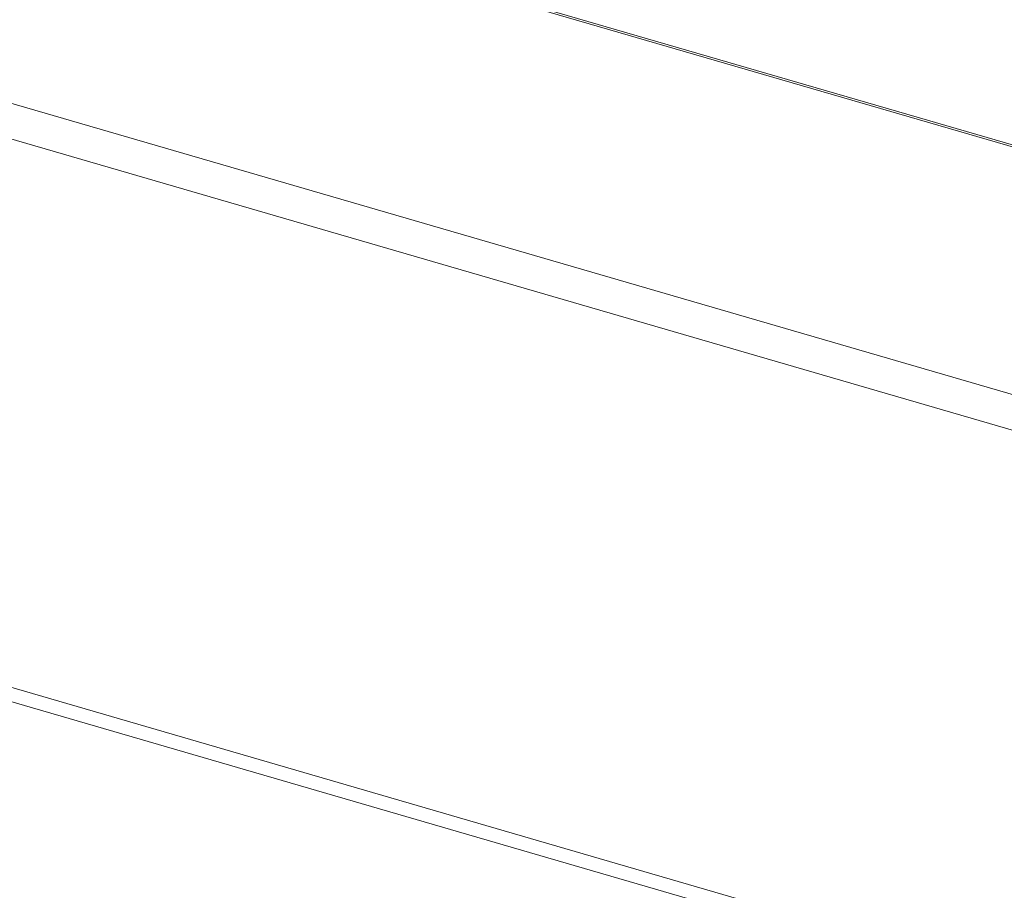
# Model space of a CAD drawing. Header units: millimetres. Extents: x 3925 to 5043, y -86 to 778.
# Tile 105 of 256: x 4571.86 to 4581.13, y 101.24 to 109.43. Entities that reach past the tile are written whole.
import ezdxf

# ---------------------------------------------------------------- set-up
doc = ezdxf.new("R2010")
doc.units = ezdxf.units.MM
doc.header["$LTSCALE"] = 46.255
for name, color, linetype in [('H30K-IO-LABEDXF_CONTINUOUS_LINE', 7, 'CONTINUOUS'), ('H30K-REAR-CODXF_CONTINUOUS_LINE', 7, 'CONTINUOUS'), ('LABEL-IO-H30DXF_CONTINUOUS_LINE', 7, 'CONTINUOUS')]:
    doc.layers.add(name, color=color, linetype=linetype)

msp = doc.modelspace()

# ---------------------------------------------------------------- linework, layer by layer
at = {"layer": 'H30K-IO-LABEDXF_CONTINUOUS_LINE', "color": 7, "linetype": 'Continuous', "lineweight": 0}
msp.add_line((4509.9829, 128.9676), (4590.291, 105.6092), dxfattribs=at)
at = {"layer": 'H30K-REAR-CODXF_CONTINUOUS_LINE', "color": 7, "linetype": 'Continuous', "lineweight": 0}
for p, q in [((4510.0514, 128.9299), (4590.2862, 105.5928)), ((4588.436, 103.8003), (4507.6022, 127.3116)), ((4588.3031, 103.5021), (4507.4693, 127.0134)), ((4551.775, 108.9692), (4588.5399, 98.2758)), ((4551.8684, 108.8079), (4588.6334, 98.1144))]:
    msp.add_line(p, q, dxfattribs=at)
at = {"layer": 'LABEL-IO-H30DXF_CONTINUOUS_LINE', "color": 7, "linetype": 'Continuous', "lineweight": 0}
msp.add_line((4509.9829, 128.9676), (4590.2853, 105.6109), dxfattribs=at)

doc.saveas('drawing.dxf')
